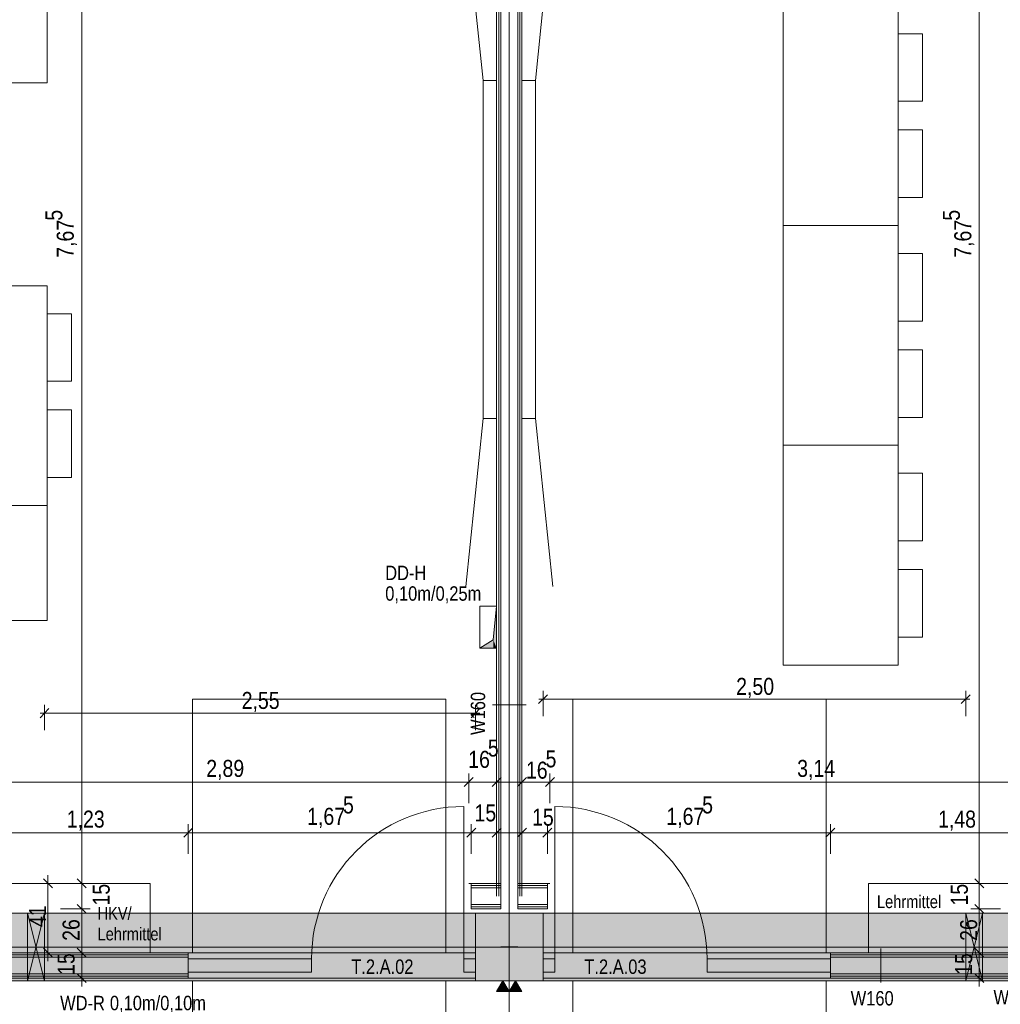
# Model space of a CAD drawing. Extents: x -620 to 3480, y 62 to 1102.
# Tile 97 of 256: x -215 to -99, y 819 to 936. Entities that reach past the tile are written whole.
import ezdxf
from ezdxf.lldxf.tags import DXFTag

# ---------------------------------------------------------------- set-up
doc = ezdxf.new("R2010")
doc.units = 0
doc.layers.get('0').update_dxf_attribs({"lineweight": 13})
for name, color, linetype, lineweight, true_color in [('00 -Bauelemente -Dämmung innen', 7, 'Continuous', 9, 0xff7fe6), ('00 -Bauelemente -Gipskarton', 7, 'Continuous', 9, 0xff7fe6), ('30 -33 Aussenwände- 3 Aussenstützen', 7, 'Continuous', 50, 0x0000dd), ('30 -34 Innenwände- 11 Durchbruch', 4, 'Continuous', 9, 0x00ffff), ('30 -34 Innenwände- 2 nichttragend', 7, 'Continuous', 18, 0xff7fe6), ('30 -34 Innenwände- 4 Türen_Fenster', 7, 'Continuous', 15, 0x9955ff), ('30 -35 Decken- 1 Konstruktion-Träger- Stahlbeton', 7, 'grob-A06G9SLJ8I', 13, 0x33aa00), ('30 -35 Decken- 11 Durchbruch', 5, 'Continuous', 15, 0x0000ff), ('60- 61 allgemeine Ausstattung- 1 Möbel', 7, 'Continuous', 9, 0x00cccc), ('70 -72 Beschriftung- 1 Beschriftung allgemein', 7, 'Continuous', 9, 0xff6633), ('70 -72 Beschriftung- 2 Beschriftung Bauteile', 7, 'Continuous', 9, 0x9999ff), ('70 -72 Beschriftung- 8 barrierefrei', 7, 'grob-A06G9SLJ8I', 9, 0x888888), ('70 -76 Bemaßung- 2 Allgemein', 9, 'Continuous', 5, 0x808080), ('iwb_Schraffur_Unterzug', 7, 'Continuous', 5, 0xffffcc)]:
    doc.layers.add(name, color=color, linetype=linetype, lineweight=lineweight, true_color=true_color)
for name, color, linetype, lineweight in [('70 -71 Achsen- 1 Gebäudeachsen', 7, 'STRICHPUNKT2-A06G9SLK8I', 18), ('70 -75 Raumstempel- 3 Wandstempel', 7, 'Continuous', 50), ('Keine', 7, 'Continuous', 9)]:
    doc.layers.add(name, color=color, linetype=linetype, lineweight=lineweight)
doc.styles.get("Standard").update_dxf_attribs({"font": 'ARIALN.TTF'})
tags = doc.linetypes.add('grob-A06G9SLJ8I', pattern=[14, 3, -8, 3]).pattern_tags.tags
tags[8:9] = [DXFTag(74, 4), DXFTag(75, 0), DXFTag(340, '0'), DXFTag(46, 0.0), DXFTag(50, 0.0), DXFTag(44, 0.0), DXFTag(45, 0.0)]
tags[6:7] = [DXFTag(74, 4), DXFTag(75, 0), DXFTag(340, '0'), DXFTag(46, 0.0), DXFTag(50, 0.0), DXFTag(44, 0.0), DXFTag(45, 0.0)]
tags[4:5] = [DXFTag(74, 4), DXFTag(75, 0), DXFTag(340, '0'), DXFTag(46, 0.0), DXFTag(50, 0.0), DXFTag(44, 0.0), DXFTag(45, 0.0)]
tags = doc.linetypes.add('STRICHPUNKT2-A06G9SLK8I', pattern=[12.7, 6.35, -3.175, 0, -3.175]).pattern_tags.tags
tags[10:11] = [DXFTag(74, 4), DXFTag(75, 0), DXFTag(340, '0'), DXFTag(46, 0.0), DXFTag(50, 0.0), DXFTag(44, 0.0), DXFTag(45, 0.0)]
tags[8:9] = [DXFTag(74, 4), DXFTag(75, 0), DXFTag(340, '0'), DXFTag(46, 0.0), DXFTag(50, 0.0), DXFTag(44, 0.0), DXFTag(45, 0.0)]
tags[6:7] = [DXFTag(74, 4), DXFTag(75, 0), DXFTag(340, '0'), DXFTag(46, 0.0), DXFTag(50, 0.0), DXFTag(44, 0.0), DXFTag(45, 0.0)]
tags[4:5] = [DXFTag(74, 4), DXFTag(75, 0), DXFTag(340, '0'), DXFTag(46, 0.0), DXFTag(50, 0.0), DXFTag(44, 0.0), DXFTag(45, 0.0)]

# ---------------------------------------------------------------- blocks, each defined once
blk = doc.blocks.new('Referenz-A06G9SLM8I')
at = {"layer": '00 -Bauelemente -Dämmung innen', "color": 0, "linetype": 'Continuous', "lineweight": -2, "ltscale": 0.13}
for p, q in [((-158, 831.9), (-158, 986.9)), ((-156, 831.9), (-156, 986.9)), ((-161.5, 832.9), (-158, 832.9)), ((-156, 832.9), (-152.5, 832.9)), ((-161.5, 830.9), (-158, 830.9)), ((-156, 830.9), (-152.5, 830.9)), ((-220.1, 824.7), (-195, 824.7)), ((-88.9, 824.7), (-119, 824.7)), ((-227.1, 822.7), (-195, 822.7)), ((-86.9, 822.7), (-119, 822.7))]:
    blk.add_line(p, q, dxfattribs=at)
at = {"layer": '00 -Bauelemente -Gipskarton', "color": 0, "linetype": 'Continuous', "lineweight": -2, "ltscale": 0.13}
for p, q in [((-158.5, 831.9), (-158.5, 986.9)), ((-158.25, 831.9), (-158.25, 986.9)), ((-158, 831.9), (-158, 986.9)), ((-156, 831.9), (-156, 986.9)), ((-155.75, 831.9), (-155.75, 986.9)), ((-155.5, 831.9), (-155.5, 986.9)), ((-161.5, 833.4), (-158, 833.4)), ((-161.5, 833.15), (-158, 833.15)), ((-161.5, 832.9), (-158, 832.9)), ((-156, 833.4), (-152.5, 833.4)), ((-156, 833.15), (-152.5, 833.15)), ((-156, 832.9), (-152.5, 832.9)), ((-161.5, 830.9), (-158, 830.9)), ((-161.5, 830.65), (-158, 830.65)), ((-156, 830.9), (-152.5, 830.9)), ((-156, 830.65), (-152.5, 830.65)), ((-161.5, 830.4), (-158, 830.4)), ((-156, 830.4), (-152.5, 830.4)), ((-220.1, 824.7), (-195, 824.7)), ((-219.85, 824.95), (-195, 824.95)), ((-219.6, 825.2), (-195, 825.2)), ((-89.4, 825.2), (-119, 825.2)), ((-89.15, 824.95), (-119, 824.95)), ((-88.9, 824.7), (-119, 824.7)), ((-227.35, 822.45), (-195, 822.45)), ((-227.1, 822.7), (-195, 822.7)), ((-86.9, 822.7), (-119, 822.7)), ((-86.65, 822.45), (-119, 822.45)), ((-227.6, 822.2), (-195, 822.2)), ((-86.4, 822.2), (-119, 822.2))]:
    blk.add_line(p, q, dxfattribs=at)
at = {"layer": '30 -33 Aussenwände- 3 Aussenstützen', "color": 0, "linetype": 'Continuous', "lineweight": -2, "ltscale": 0.13}
for p, q in [((-161, 829.9), (-161, 821.9)), ((-153, 829.9), (-161, 829.9)), ((-153, 821.9), (-153, 829.9)), ((-161, 821.9), (-153, 821.9))]:
    blk.add_line(p, q, dxfattribs=at)
at = {"layer": '30 -33 Aussenwände- 3 Aussenstützen', "color": 0, "lineweight": -2}
for p, q in [((-158, 825.9), (-156, 825.9)), ((-157, 826.9), (-157, 824.9))]:
    blk.add_line(p, q, dxfattribs=at)
at = {"layer": '30 -34 Innenwände- 11 Durchbruch', "color": 0, "linetype": 'Continuous', "lineweight": -2, "ltscale": 0.13}
for p, q in [((-214, 829.9), (-212, 829.9)), ((-212, 829.9), (-214, 821.9)), ((-212, 821.9), (-214, 829.9)), ((-214, 821.9), (-214, 829.9)), ((-214, 829.9), (-212, 821.9)), ((-212, 829.9), (-214, 821.9)), ((-212, 821.9), (-212, 829.9)), ((-103, 821.9), (-103, 829.9)), ((-101, 829.9), (-103, 821.9)), ((-103, 829.9), (-101, 829.9)), ((-103, 829.9), (-101, 821.9)), ((-101, 821.9), (-101, 829.9)), ((-214, 821.9), (-212, 821.9)), ((-103, 821.9), (-101, 821.9))]:
    blk.add_line(p, q, dxfattribs=at)
at = {"layer": '30 -34 Innenwände- 11 Durchbruch', "color": 0, "lineweight": -2}
for points in [[(-214, 821.9), (-214, 829.9), (-213, 825.9)], [(-212, 821.9), (-213, 825.9), (-212, 829.9)]]:
    blk.add_solid(points, dxfattribs=at)
at = {"layer": '30 -34 Innenwände- 2 nichttragend', "color": 0, "linetype": 'Continuous', "lineweight": -2, "ltscale": 0.13}
for p, q in [((-158.5, 831.9), (-158.5, 986.9)), ((-155.5, 831.9), (-155.5, 986.9)), ((-161.8, 833.4), (-161.5, 833.4)), ((-161.5, 833.4), (-161.5, 833.15)), ((-161.5, 833.4), (-158, 833.4)), ((-161.5, 833.15), (-161.5, 832.9)), ((-161.5, 830.9), (-161.5, 832.9)), ((-158, 830.4), (-158, 833.4)), ((-156, 830.4), (-156, 833.4)), ((-156, 833.4), (-152.5, 833.4)), ((-152.5, 833.4), (-152.5, 833.15)), ((-152.5, 833.4), (-152.2, 833.4)), ((-152.5, 833.15), (-152.5, 832.9)), ((-152.5, 832.9), (-152.5, 830.9)), ((-161.5, 830.9), (-161.5, 830.65)), ((-161.5, 830.65), (-161.5, 830.4)), ((-152.5, 830.9), (-152.5, 830.65)), ((-152.5, 830.65), (-152.5, 830.4)), ((-161.5, 830.4), (-158, 830.4)), ((-156, 830.4), (-152.5, 830.4)), ((-219.6, 825.2), (-195, 825.2)), ((-195, 824.95), (-195, 825.2)), ((-195, 822.2), (-195, 824.95)), ((-195, 824.7), (-195, 824.95)), ((-195, 822.7), (-195, 824.7)), ((-161, 824.95), (-161, 825.2)), ((-161, 822.2), (-161, 824.95)), ((-161, 824.7), (-161, 824.95)), ((-161, 822.7), (-161, 824.7)), ((-153, 825.2), (-153, 824.95)), ((-153, 825.2), (-153, 822.45)), ((-153, 824.95), (-153, 824.7)), ((-153, 824.7), (-153, 822.7)), ((-119, 825.2), (-119, 822.45)), ((-119, 825.2), (-119, 824.95)), ((-89.4, 825.2), (-119, 825.2)), ((-119, 824.95), (-119, 824.7)), ((-119, 824.7), (-119, 822.7)), ((-195, 822.45), (-195, 822.7)), ((-195, 822.2), (-195, 822.45)), ((-161, 822.45), (-161, 822.7)), ((-161, 822.2), (-161, 822.45)), ((-153, 822.7), (-153, 822.45)), ((-153, 822.45), (-153, 822.2)), ((-119, 822.7), (-119, 822.45)), ((-119, 822.45), (-119, 822.2)), ((-227.6, 822.2), (-195, 822.2)), ((-86.4, 822.2), (-119, 822.2))]:
    blk.add_line(p, q, dxfattribs=at)
at = {"layer": '30 -34 Innenwände- 4 Türen_Fenster', "color": 0, "linetype": 'grob-A06G9SLJ8I', "lineweight": -2, "ltscale": 0.13}
for p, q in [((-162.4, 824.5), (-162.4, 842.5)), ((-151.6, 824.5), (-151.6, 842.5)), ((-195, 825.2), (-161, 825.2)), ((-119, 825.2), (-153, 825.2)), ((-195, 822.2), (-161, 822.2)), ((-119, 822.2), (-153, 822.2))]:
    blk.add_line(p, q, dxfattribs=at)
at = {"layer": '30 -34 Innenwände- 4 Türen_Fenster', "color": 0, "linetype": 'Continuous', "lineweight": -2, "ltscale": 0.13}
for p, q in [((-195, 824.5), (-180.4, 824.5)), ((-195, 822.9), (-195, 824.5)), ((-180.4, 824.5), (-180.4, 822.9)), ((-162.4, 824.5), (-161, 824.5)), ((-162.4, 822.9), (-162.4, 824.5)), ((-161, 824.5), (-161, 822.9)), ((-153, 824.5), (-151.6, 824.5)), ((-153, 822.9), (-153, 824.5)), ((-151.6, 824.5), (-151.6, 822.9)), ((-133.6, 824.5), (-119, 824.5)), ((-133.6, 822.9), (-133.6, 824.5)), ((-119, 824.5), (-119, 822.9)), ((-180.4, 822.9), (-195, 822.9)), ((-161, 822.9), (-162.4, 822.9)), ((-151.6, 822.9), (-153, 822.9)), ((-119, 822.9), (-133.6, 822.9))]:
    blk.add_line(p, q, dxfattribs=at)
at = {"layer": '30 -34 Innenwände- 4 Türen_Fenster', "color": 0, "linetype": 'grob-A06G9SLJ8I', "lineweight": -2, "ltscale": 0.13}
for centre, major_axis in [((-162.4, 824.5), (0, 18)), ((-151.6, 824.5), (18, 0))]:
    blk.add_ellipse(centre, major_axis=major_axis, ratio=1, start_param=0, end_param=1.570796, dxfattribs=at)
at = {"layer": '30 -35 Decken- 1 Konstruktion-Träger- Stahlbeton', "color": 0, "linetype": 'STRICHPUNKT2-A06G9SLK8I', "lineweight": -2, "ltscale": 0.13}
for p, q in [((-554.53, 829.9), (4, 829.9)), ((-554.53, 821.9), (4, 821.9))]:
    blk.add_line(p, q, dxfattribs=at)
at = {"layer": '30 -35 Decken- 11 Durchbruch', "color": 0, "linetype": 'Continuous', "lineweight": -2, "ltscale": 0.13}
for p, q in [((-160.5, 861.22), (-160.5, 866.22)), ((-160.5, 866.22), (-158.5, 866.22)), ((-158.5, 866.22), (-158.9, 862.22)), ((-158.5, 866.22), (-158.9, 862.22)), ((-158.5, 861.22), (-158.5, 866.22)), ((-158.9, 862.22), (-160.5, 861.22)), ((-158.9, 862.22), (-160.5, 861.22)), ((-160.5, 861.22), (-158.5, 861.22))]:
    blk.add_line(p, q, dxfattribs=at)
at = {"layer": '30 -35 Decken- 11 Durchbruch', "color": 0, "lineweight": -2}
for points in [[(-158.5, 861.22), (-158.9, 862.22), (-158.5, 866.22)], [(-158.9, 861.22), (-160.5, 861.22), (-158.9, 862.22)], [(-158.9, 861.22), (-158.9, 862.22), (-158.5, 861.22)]]:
    blk.add_solid(points, dxfattribs=at)
at = {"layer": '60- 61 allgemeine Ausstattung- 1 Möbel', "color": 0, "linetype": 'Continuous', "lineweight": -2, "ltscale": 0.13}
for p, q in [((-160.1, 928.4), (-162.15, 948.3)), ((-153.9, 928.4), (-151.85, 948.3)), ((-211.67, 941.71), (-211.67, 928.11)), ((-124.59, 911.23), (-124.59, 937.23)), ((-110.99, 937.23), (-110.99, 911.23)), ((-110.99, 925.92), (-110.99, 933.92)), ((-110.99, 933.92), (-108.11, 933.92)), ((-108.11, 933.92), (-108.11, 925.92)), ((-160.1, 928.4), (-158.5, 928.4)), ((-160.1, 888.4), (-160.1, 928.4)), ((-158.5, 928.4), (-158.5, 888.4)), ((-155.5, 928.4), (-153.9, 928.4)), ((-155.5, 888.4), (-155.5, 928.4)), ((-153.9, 928.4), (-153.9, 888.4)), ((-211.67, 928.11), (-237.67, 928.11)), ((-108.11, 925.92), (-110.99, 925.92)), ((-110.99, 914.53), (-110.99, 922.53)), ((-110.99, 922.53), (-108.11, 922.53)), ((-108.11, 922.53), (-108.11, 914.53)), ((-108.11, 914.53), (-110.99, 914.53)), ((-110.99, 911.23), (-124.59, 911.23)), ((-124.59, 885.23), (-124.59, 911.23)), ((-124.59, 911.23), (-110.99, 911.23)), ((-110.99, 911.23), (-110.99, 885.23)), ((-110.99, 899.92), (-110.99, 907.92)), ((-110.99, 907.92), (-108.11, 907.92)), ((-108.11, 907.92), (-108.11, 899.92)), ((-225.27, 904.11), (-211.67, 904.11)), ((-211.67, 904.11), (-211.67, 878.11)), ((-211.67, 892.8), (-211.67, 900.8)), ((-211.67, 900.8), (-208.79, 900.8)), ((-208.79, 900.8), (-208.79, 892.8)), ((-108.11, 899.92), (-110.99, 899.92)), ((-110.99, 888.53), (-110.99, 896.53)), ((-110.99, 896.53), (-108.11, 896.53)), ((-108.11, 896.53), (-108.11, 888.53)), ((-208.79, 892.8), (-211.67, 892.8)), ((-211.67, 881.41), (-211.67, 889.41)), ((-211.67, 889.41), (-208.79, 889.41)), ((-208.79, 889.41), (-208.79, 881.41)), ((-160.1, 888.4), (-162.15, 868.51)), ((-158.5, 888.4), (-160.1, 888.4)), ((-153.9, 888.4), (-155.5, 888.4)), ((-153.9, 888.4), (-151.85, 868.51)), ((-108.11, 888.53), (-110.99, 888.53)), ((-110.99, 885.23), (-124.59, 885.23)), ((-124.59, 859.23), (-124.59, 885.23)), ((-124.59, 885.23), (-110.99, 885.23)), ((-110.99, 885.23), (-110.99, 859.23)), ((-110.99, 873.92), (-110.99, 881.92)), ((-110.99, 881.92), (-108.11, 881.92)), ((-108.11, 881.92), (-108.11, 873.92)), ((-208.79, 881.41), (-211.67, 881.41)), ((-238.87, 878.11), (-211.67, 878.11)), ((-211.67, 878.11), (-225.27, 878.11)), ((-211.67, 878.11), (-211.67, 864.51)), ((-108.11, 873.92), (-110.99, 873.92)), ((-110.99, 862.53), (-110.99, 870.53)), ((-110.99, 870.53), (-108.11, 870.53)), ((-108.11, 870.53), (-108.11, 862.53)), ((-211.67, 864.51), (-238.87, 864.51)), ((-108.11, 862.53), (-110.99, 862.53)), ((-110.99, 859.23), (-124.59, 859.23))]:
    blk.add_line(p, q, dxfattribs=at)
at = {"layer": '60- 61 allgemeine Ausstattung- 1 Möbel', "color": 0, "lineweight": -2}
for p, q in [((-219.6, 833.4), (-199.5, 833.4)), ((-199.5, 833.4), (-199.5, 825.2)), ((-114.5, 833.4), (-89.4, 833.4)), ((-114.5, 825.2), (-114.5, 833.4)), ((-199.5, 825.2), (-219.6, 825.2)), ((-89.4, 825.2), (-114.5, 825.2))]:
    blk.add_line(p, q, dxfattribs=at)
at = {"layer": '70 -71 Achsen- 1 Gebäudeachsen', "color": 0, "linetype": 'STRICHPUNKT2-A06G9SLK8I', "lineweight": -2, "ltscale": 0.13}
for p, q in [((-157.03, 1075.82), (-157.03, 76.38)), ((-554.53, 825.88), (92.91, 825.88))]:
    blk.add_line(p, q, dxfattribs=at)
at = {"layer": '70 -72 Beschriftung- 2 Beschriftung Bauteile', "color": 0, "lineweight": -2}
for p, q in [((-158.5, 820.61), (-157.75, 821.9)), ((-157.75, 821.9), (-157, 820.61)), ((-157, 820.61), (-156.25, 821.9)), ((-156.25, 821.9), (-155.5, 820.61)), ((-157, 820.61), (-158.5, 820.61)), ((-155.5, 820.61), (-157, 820.61))]:
    blk.add_line(p, q, dxfattribs=at)
for points in [[(-157.75, 820.61), (-158.5, 820.61), (-157.75, 821.9)], [(-157.75, 820.61), (-157.75, 821.9), (-157, 820.61)], [(-156.25, 820.61), (-157, 820.61), (-156.25, 821.9)], [(-156.25, 820.61), (-156.25, 821.9), (-155.5, 820.61)]]:
    blk.add_solid(points, dxfattribs=at)
at = {"layer": '70 -72 Beschriftung- 8 barrierefrei', "color": 0, "linetype": 'grob-A06G9SLJ8I', "lineweight": -2, "ltscale": 0.13}
for p, q in [((-194.5, 825.2), (-194.5, 855.2)), ((-194.5, 855.2), (-164.5, 855.2)), ((-164.5, 855.2), (-164.5, 825.2)), ((-149.5, 825.2), (-149.5, 855.2)), ((-149.5, 855.2), (-119.5, 855.2)), ((-119.5, 855.2), (-119.5, 825.2)), ((-164.5, 825.2), (-194.5, 825.2)), ((-119.5, 825.2), (-149.5, 825.2)), ((-194.5, 791.9), (-194.5, 821.9)), ((-194.5, 821.9), (-164.5, 821.9)), ((-164.5, 821.9), (-164.5, 791.9)), ((-149.5, 791.9), (-149.5, 821.9)), ((-149.5, 821.9), (-119.5, 821.9)), ((-119.5, 821.9), (-119.5, 791.9))]:
    blk.add_line(p, q, dxfattribs=at)
at = {"layer": '70 -75 Raumstempel- 3 Wandstempel', "color": 0, "linetype": 'Continuous', "lineweight": -2, "ltscale": 0.13}
for p, q in [((-159, 854.54), (-155, 854.54)), ((-113.05, 821.7), (-113.05, 825.7))]:
    blk.add_line(p, q, dxfattribs=at)
at = {"layer": '70 -76 Bemaßung- 2 Allgemein', "color": 0, "linetype": 'Continuous', "lineweight": -2, "ltscale": 0.13}
for p, q in [((-207.6, 834.46), (-207.6, 985.84)), ((-101.4, 834.46), (-101.4, 985.84)), ((-153, 853.2), (-153, 856.2)), ((-103, 853.2), (-103, 856.2)), ((-153.53, 854.67), (-152.47, 855.73)), ((-153.5, 855.2), (-151.94, 855.2)), ((-104.06, 855.2), (-151.94, 855.2)), ((-102.5, 855.2), (-104.06, 855.2)), ((-102.47, 855.73), (-103.53, 854.67)), ((-212.53, 853.01), (-211.47, 854.08)), ((-212, 851.55), (-212, 854.55)), ((-160.47, 854.08), (-161.53, 853.01)), ((-161, 851.55), (-161, 854.55)), ((-212.5, 853.55), (-210.94, 853.55)), ((-162.06, 853.55), (-210.94, 853.55)), ((-160.5, 853.55), (-162.06, 853.55)), ((-161.27, 845.93), (-162.33, 844.87)), ((-161.27, 845.93), (-162.33, 844.87)), ((-161.8, 842.9), (-161.8, 846.4)), ((-161.8, 842.9), (-161.8, 846.4)), ((-159.03, 844.87), (-157.97, 845.93)), ((-158.5, 842.9), (-158.5, 846.4)), ((-156.03, 844.87), (-154.97, 845.93)), ((-155.5, 842.9), (-155.5, 846.4)), ((-151.67, 845.93), (-152.73, 844.87)), ((-152.73, 844.87), (-151.67, 845.93)), ((-152.2, 842.9), (-152.2, 846.4)), ((-152.2, 842.9), (-152.2, 846.4)), ((-162.86, 845.4), (-218.54, 845.4)), ((-162.86, 845.4), (-163.92, 845.4)), ((-160.8, 845.4), (-162.86, 845.4)), ((-160.8, 845.4), (-162.86, 845.4)), ((-158.5, 845.4), (-161.8, 845.4)), ((-159.5, 845.4), (-157.44, 845.4)), ((-157.44, 845.4), (-156.38, 845.4)), ((-156.5, 845.4), (-154.44, 845.4)), ((-153.26, 845.4), (-154.44, 845.4)), ((-151.2, 845.4), (-153.26, 845.4)), ((-153.2, 845.4), (-151.14, 845.4)), ((-90.46, 845.4), (-151.14, 845.4)), ((-194.47, 839.93), (-195.53, 838.87)), ((-195.53, 838.87), (-194.47, 839.93)), ((-195, 836.9), (-195, 840.4)), ((-195, 836.9), (-195, 840.4)), ((-160.97, 839.93), (-162.03, 838.87)), ((-160.97, 839.93), (-162.03, 838.87)), ((-161.5, 836.9), (-161.5, 840.4)), ((-161.5, 836.9), (-161.5, 840.4)), ((-159.03, 838.87), (-157.97, 839.93)), ((-158.5, 836.9), (-158.5, 840.4)), ((-156.03, 838.87), (-154.97, 839.93)), ((-155.5, 836.9), (-155.5, 840.4)), ((-151.97, 839.93), (-153.03, 838.87)), ((-153.03, 838.87), (-151.97, 839.93)), ((-152.5, 836.9), (-152.5, 840.4)), ((-152.5, 836.9), (-152.5, 840.4)), ((-118.47, 839.93), (-119.53, 838.87)), ((-119.53, 838.87), (-118.47, 839.93)), ((-119, 836.9), (-119, 840.4)), ((-119, 836.9), (-119, 840.4)), ((-196.06, 839.4), (-218.54, 839.4)), ((-194, 839.4), (-196.06, 839.4)), ((-196, 839.4), (-193.94, 839.4)), ((-162.56, 839.4), (-193.94, 839.4)), ((-162.56, 839.4), (-163.62, 839.4)), ((-160.5, 839.4), (-162.56, 839.4)), ((-160.5, 839.4), (-162.56, 839.4)), ((-158.5, 839.4), (-161.5, 839.4)), ((-159.5, 839.4), (-157.44, 839.4)), ((-157.44, 839.4), (-156.38, 839.4)), ((-156.5, 839.4), (-154.44, 839.4)), ((-153.56, 839.4), (-154.44, 839.4)), ((-151.5, 839.4), (-153.56, 839.4)), ((-153.5, 839.4), (-151.44, 839.4)), ((-120.06, 839.4), (-151.44, 839.4)), ((-118, 839.4), (-120.06, 839.4)), ((-120, 839.4), (-117.94, 839.4)), ((-90.46, 839.4), (-117.94, 839.4)), ((-207.6, 834.46), (-207.6, 835.53)), ((-101.4, 834.46), (-101.4, 835.53)), ((-212.13, 833.93), (-211.07, 832.87)), ((-211.6, 834.4), (-211.6, 832.34)), ((-207.07, 832.87), (-208.13, 833.93)), ((-207.07, 832.87), (-208.13, 833.93)), ((-207.6, 832.4), (-207.6, 834.46)), ((-207.6, 832.4), (-207.6, 834.46)), ((-100.87, 832.87), (-101.93, 833.93)), ((-100.87, 832.87), (-101.93, 833.93)), ((-101.4, 832.4), (-101.4, 834.46)), ((-101.4, 832.4), (-101.4, 834.46)), ((-214.1, 833.4), (-210.6, 833.4)), ((-210.1, 833.4), (-206.6, 833.4)), ((-210.1, 833.4), (-206.6, 833.4)), ((-207.6, 830.4), (-207.6, 833.4)), ((-98.9, 833.4), (-102.4, 833.4)), ((-98.9, 833.4), (-102.4, 833.4)), ((-101.4, 830.4), (-101.4, 833.4)), ((-211.6, 826.26), (-211.6, 832.34)), ((-208.13, 830.93), (-207.07, 829.87)), ((-208.13, 830.93), (-207.07, 829.87)), ((-207.6, 831.4), (-207.6, 829.34)), ((-207.6, 831.4), (-207.6, 829.34)), ((-101.93, 830.93), (-100.87, 829.87)), ((-101.93, 830.93), (-100.87, 829.87)), ((-101.4, 831.4), (-101.4, 829.34)), ((-101.4, 831.4), (-101.4, 829.34)), ((-210.1, 830.4), (-206.6, 830.4)), ((-210.1, 830.4), (-206.6, 830.4)), ((-207.6, 829.34), (-207.6, 828.28)), ((-207.6, 826.26), (-207.6, 829.34)), ((-98.9, 830.4), (-102.4, 830.4)), ((-98.9, 830.4), (-102.4, 830.4)), ((-101.4, 829.34), (-101.4, 828.28)), ((-101.4, 826.26), (-101.4, 829.34)), ((-211.6, 824.2), (-211.6, 826.26)), ((-207.6, 824.2), (-207.6, 826.26)), ((-207.6, 826.2), (-207.6, 824.14)), ((-101.4, 824.2), (-101.4, 826.26)), ((-101.4, 826.2), (-101.4, 824.14)), ((-214.1, 825.2), (-210.6, 825.2)), ((-211.07, 824.67), (-212.13, 825.73)), ((-210.1, 825.2), (-206.6, 825.2)), ((-210.1, 825.2), (-206.6, 825.2)), ((-207.07, 824.67), (-208.13, 825.73)), ((-208.13, 825.73), (-207.07, 824.67)), ((-98.9, 825.2), (-102.4, 825.2)), ((-98.9, 825.2), (-102.4, 825.2)), ((-100.87, 824.67), (-101.93, 825.73)), ((-101.93, 825.73), (-100.87, 824.67)), ((-207.6, 823.26), (-207.6, 824.14)), ((-101.4, 823.26), (-101.4, 824.14)), ((-207.07, 821.67), (-208.13, 822.73)), ((-207.6, 821.2), (-207.6, 823.26)), ((-100.87, 821.67), (-101.93, 822.73)), ((-101.4, 821.2), (-101.4, 823.26)), ((-210.1, 822.2), (-206.6, 822.2)), ((-98.9, 822.2), (-102.4, 822.2))]:
    blk.add_line(p, q, dxfattribs=at)
at = {"layer": '30 -34 Innenwände- 11 Durchbruch', "color": 0, "linetype": 'Continuous', "lineweight": -2, "ltscale": 0.13, "char_height": 1.7, "attachment_point": 1}
for s, insert in [('{\\fArial Narrow;WD-R}', (-210.15, 820.11)), ('{\\fArial Narrow;0,10m/0,10m}', (-204.26, 820.11)), ('{\\fArial Narrow;WD-R}', (-99.71, 820.8))]:
    blk.add_mtext(s, dxfattribs=dict(at, insert=insert))
at = {"layer": '30 -35 Decken- 11 Durchbruch', "color": 0, "linetype": 'Continuous', "lineweight": -2, "ltscale": 0.13, "char_height": 1.7, "attachment_point": 1}
for s, insert in [('{\\fArial Narrow;DD-H}', (-171.68, 870.99)), ('{\\fArial Narrow;0,10m/0,25m}', (-171.68, 868.55))]:
    blk.add_mtext(s, dxfattribs=dict(at, insert=insert))
at = {"layer": '70 -72 Beschriftung- 1 Beschriftung allgemein', "color": 0, "linetype": 'Continuous', "lineweight": -2, "ltscale": 0.13, "char_height": 1.5103, "attachment_point": 1}
for s, insert in [('{\\fArial Narrow;Lehrmittel}', (-113.5, 832)), ('{\\fArial Narrow;HKV/}', (-205.72, 830.63)), ('{\\fArial Narrow;Lehrmittel}', (-205.72, 828.18))]:
    blk.add_mtext(s, dxfattribs=dict(at, insert=insert))
at = {"layer": '70 -75 Raumstempel- 3 Wandstempel', "color": 0, "linetype": 'ByBlock', "lineweight": -2, "ltscale": 0.13, "insert": (-161.56, 850.97), "char_height": 1.7, "attachment_point": 1, "rotation": 90}
blk.add_mtext('{\\fArial Narrow;W160}', dxfattribs=at)
at = {"layer": '70 -75 Raumstempel- 3 Wandstempel', "color": 0, "linetype": 'ByBlock', "lineweight": -2, "ltscale": 0.13, "insert": (-116.61, 820.67), "char_height": 1.7, "attachment_point": 1}
blk.add_mtext('{\\fArial Narrow;W160}', dxfattribs=at)
at = {"layer": '70 -76 Bemaßung- 2 Allgemein', "color": 0, "linetype": 'Continuous', "lineweight": -2, "ltscale": 0.13, "char_height": 2.0138, "attachment_point": 1, "rotation": 90}
for s, insert in [('{\\fArial Narrow;5}', (-211.9, 911.8)), ('{\\fArial Narrow;5}', (-105.7, 911.8)), ('{\\fArial Narrow;7,67}', (-210.55, 907.41)), ('{\\fArial Narrow;7,67}', (-104.35, 907.41)), ('{\\fArial Narrow;15}', (-206.3, 830.79)), ('{\\fArial Narrow;15}', (-104.76, 830.79)), ('{\\fArial Narrow;41}', (-213.82, 828.25)), ('{\\fArial Narrow;26}', (-209.86, 826.61)), ('{\\fArial Narrow;26}', (-103.66, 826.61)), ('{\\fArial Narrow;15}', (-210.45, 822.59)), ('{\\fArial Narrow;15}', (-104.25, 822.59))]:
    blk.add_mtext(s, dxfattribs=dict(at, insert=insert))
at = {"layer": '70 -76 Bemaßung- 2 Allgemein', "color": 0, "linetype": 'Continuous', "lineweight": -2, "ltscale": 0.13, "char_height": 2.0138, "attachment_point": 1}
for s, insert in [('{\\fArial Narrow;2,50}', (-130.16, 857.72)), ('{\\fArial Narrow;2,55}', (-188.67, 856.06)), ('{\\fArial Narrow;5}', (-159.54, 850.43)), ('{\\fArial Narrow;16}', (-161.86, 849.09)), ('{\\fArial Narrow;5}', (-152.71, 849.15)), ('{\\fArial Narrow;2,89}', (-192.86, 848.02)), ('{\\fArial Narrow;3,14}', (-122.94, 848.02)), ('{\\fArial Narrow;16}', (-155.03, 847.81)), ('{\\fArial Narrow;5}', (-176.68, 843.7)), ('{\\fArial Narrow;5}', (-134.18, 843.7)), ('{\\fArial Narrow;1,67}', (-180.92, 842.35)), ('{\\fArial Narrow;15}', (-161.12, 842.76)), ('{\\fArial Narrow;15}', (-154.31, 842.25)), ('{\\fArial Narrow;1,67}', (-138.42, 842.35)), ('{\\fArial Narrow;1,23}', (-209.37, 842.02)), ('{\\fArial Narrow;1,48}', (-106.27, 842.02))]:
    blk.add_mtext(s, dxfattribs=dict(at, insert=insert))
at = {"layer": 'Keine', "color": 0, "linetype": 'ByBlock', "lineweight": -2, "ltscale": 0.13, "char_height": 1.7, "attachment_point": 1}
for s, insert in [('{\\fArial Narrow;T.2.A.02}', (-175.7, 824.41)), ('{\\fArial Narrow;T.2.A.03}', (-148.12, 824.41))]:
    blk.add_mtext(s, dxfattribs=dict(at, insert=insert))
blk = doc.blocks.new('Referenz-A06G9SLO8I')
at = {"layer": 'iwb_Schraffur_Unterzug', "linetype": 'Continuous', "ltscale": 0.13}
for points in [[(-554.53, 829.88), (3.97, 829.88), (3.97, 821.88)], [(-554.53, 829.88), (3.97, 821.88), (-554.53, 828.74)], [(-554.53, 828.74), (3.97, 821.88), (-554.53, 821.88)]]:
    blk.add_solid(points, dxfattribs=at)

msp = doc.modelspace()

# ---------------------------------------------------------------- block references
at = {"color": 8, "lineweight": 13, "ltscale": 0.13, "true_color": 0x808080}
msp.add_blockref('Referenz-A06G9SLM8I', (0, 0), dxfattribs=at)
at = {"color": 8, "lineweight": 25, "ltscale": 0.25, "true_color": 0x808080}
msp.add_blockref('Referenz-A06G9SLO8I', (0, 0), dxfattribs=at)

doc.saveas('drawing.dxf')
